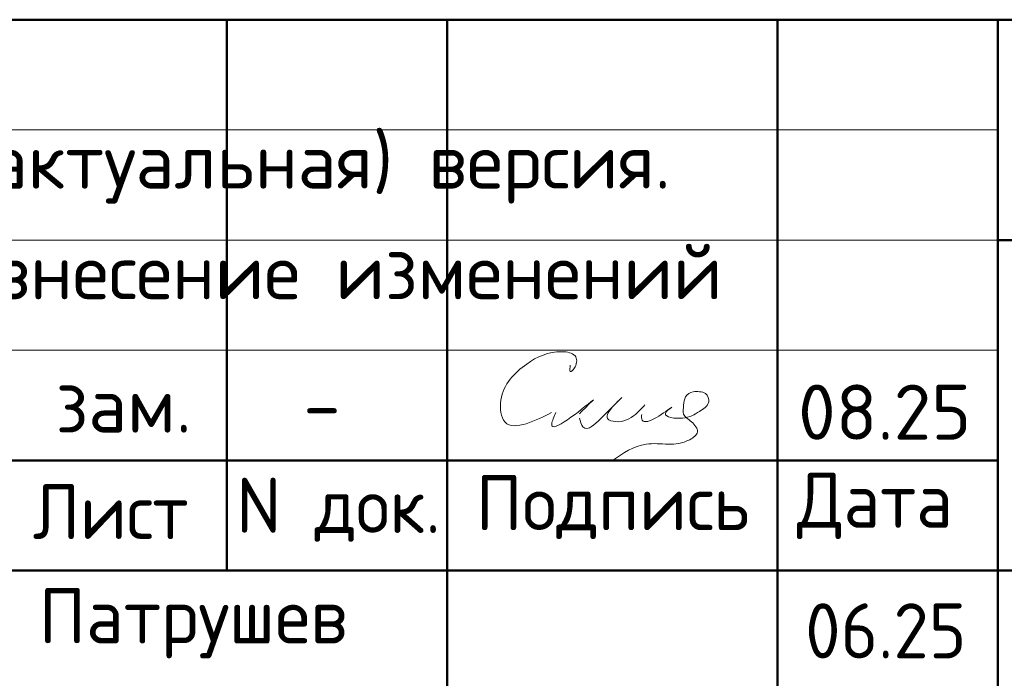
# Model space of a CAD drawing. Header units: millimetres. Extents: x 0 to 50400, y -93 to 35640.
# Tile 5 of 9: x 30071 to 35435, y 3613 to 7200. Entities that reach past the tile are written whole.
import ezdxf

# ---------------------------------------------------------------- set-up
doc = ezdxf.new("R2010")
doc.units = ezdxf.units.MM
doc.layers.add('Standard', color=7, linetype='Continuous', lineweight=25)
doc.styles.add('ISOCPEUR', font='txt')

msp = doc.modelspace()

# ---------------------------------------------------------------- linework, layer by layer
at = {"layer": 'Standard', "color": 7, "linetype": 'Continuous', "lineweight": 50, "transparency": 33554687}
for p, q in [((27600, 7200), (49800, 7200)), ((31200, 4200), (31200, 7200)), ((32400, 600), (32400, 7200)), ((34200, 600), (34200, 7200)), ((35400, 600), (35400, 7200)), ((35400, 6000), (49800, 6000)), ((27600, 4800), (35400, 4800)), ((27600, 4800), (35400, 4800)), ((27600, 4200), (35400, 4200)), ((27600, 4200), (35400, 4200)), ((35400, 4200), (49800, 4200))]:
    msp.add_line(p, q, dxfattribs=at)
at = {"layer": 'Standard', "color": 7, "linetype": 'Continuous', "lineweight": 13, "transparency": 33554687}
for p, q in [((27600, 6600), (35400, 6600)), ((27600, 6000), (35400, 6000)), ((27600, 5400), (35400, 5400))]:
    msp.add_line(p, q, dxfattribs=at)
at = {"layer": 'Standard', "color": 250, "linetype": 'Continuous', "lineweight": 18, "true_color": 0x2d2d2d, "transparency": 33554687}
for points, start_tangent, end_tangent in [([(33071, 5319.2), (33071, 5283.2), (33096.5, 5308.6), (33096.5, 5368.6), (33025.9, 5391.7), (32833.2, 5324.4), (32693.3, 5128.3), (32715.5, 5008.1), (32967.8, 5059.7)], (-0.002121, -0.014264), (0.012144, 0.006193)), ([(33120.8, 5029.9), (33139, 4982.6), (33265.8, 5056.5), (33350.6, 5141.3), (33308.2, 5098.9), (33274.3, 5027.1), (33317.4, 5010.7), (33425.9, 5050.6), (33476.8, 5101.5)], (0.003, -0.011121), (0.006762, 0.007385)), ([(33623.2, 5089.1), (33589.3, 5055.2), (33682.7, 5029.7), (33774.2, 5066.9), (33825.1, 5117.8), (33807.5, 5163.6), (33775.5, 5173.7), (33739.5, 5173.7), (33698.9, 5145.4), (33688.2, 5100.4), (33688.2, 5052.4), (33730.7, 5010), (33763.6, 4954.9), (33721.2, 4912.5), (33603.5, 4888.2), (33483.5, 4888.2), (33301.6, 4800)], (-0.010143, -0.007596), (-0.008643, -0.005847)), ([(32991.8, 5059.7), (32969.7, 4997.6), (33197.2, 5130.3)], (-0.004545, -0.010871), (0.01343, 0.010823)), ([(33476.8, 5101.5), (33474.3, 5098.8), (33437.2, 5060.6), (33412, 5039.7), (33389.6, 5025.8), (33368.5, 5016.7), (33347.9, 5011.7), (33327.2, 5010.2), (33306.3, 5012.2), (33289.6, 5016.8), (33279.6, 5022), (33274.4, 5026.9), (33271.7, 5032), (33270.8, 5038.1), (33272.1, 5046.6), (33277.5, 5059.1), (33290.3, 5078), (33317.9, 5109.2), (33350.7, 5141.4), (33351.8, 5142.2), (33351.8, 5142.2), (33351.8, 5142.2), (33351.8, 5142.2), (33351.8, 5142.2), (33351.2, 5141.5), (33297.3, 5087.6), (33221, 5013.5), (33192.9, 4990.3), (33175.2, 4979.5), (33163.3, 4975.1), (33154.8, 4974.3), (33148.3, 4975.7), (33142.6, 4979.1), (33137.1, 4985.1), (33130.8, 4997.5), (33120.8, 5029.9)], (-0.006753, -0.007375), (-0.00255, 0.009682)), ([(33197.2, 5130.3), (33120.8, 5053.9)], (-0.007071, -0.007071), (-0.007071, -0.007071)), ([(33459.8, 5050.6), (33459.8, 5026.6), (33623.2, 5089.1)], (-0.000563, -0.010819), (0.013445, 0.009544))]:
    msp.add_spline(points, degree=3, dxfattribs=dict(at, start_tangent=start_tangent, end_tangent=end_tangent))

# ---------------------------------------------------------------- texts
at = {"layer": 'Standard', "color": 7, "linetype": 'Continuous', "lineweight": 18, "transparency": 33554687, "insert": (19979.9, 6580), "char_height": 300, "width": 13865.25, "attachment_point": 1, "line_spacing_factor": 1.204819}
msp.add_mtext('\\A1;{\\fISOCPEUR|i0|b0;\\H300.000000;\\W1.000000;\\C7;В выделенной области представлена замененная ( актуальная) версия.}\\P{\\fISOCPEUR|i0|b0;\\H300.000000;\\W1.000000;\\C7;Содержание изменения см. в листе разрешения на внесение изменений}\\P', dxfattribs=at)
at = {"layer": 'Standard', "color": 7, "linetype": 'Continuous', "lineweight": 25, "transparency": 33554687, "char_height": 300, "style": 'ISOCPEUR'}
for s, insert, width, attachment_point in [('\\A1;{\\fISOCPEUR|i0|b0;\\H300.000000;\\W1.000000;\\C7;08.25}\\P', (34783.4, 5212.5), 1070.909, 2), ('\\A1;{\\fISOCPEUR|i0|b0;\\H300.000000;\\W1.000000;\\C7;зам.}\\P', (30638.1, 5251.2), 904.091, 2), ('\\A1;{\\fISOCPEUR|i0|b0;\\H300.000000;\\W1.000000;\\C7;-}\\P', (31718.1, 5251.2), 326.667, 2), ('\\W0.94;Лист', (30143, 4371.4), 1040.312, 7), ('\\W0.96;Подпись', (32555.3, 4371.4), 1613.136, 7), ('\\W0.94;Дата', (34305.2, 4371.4), 1161.283, 7), ('\\W0.95;N док.', (31251, 4356.8), 1281.75, 7), ('\\W0.94;06.25', (34350.1, 3721.5), 1070.015, 7), ('\\W0.97;Патрушев', (30175.3, 3721.5), 2004.223, 7)]:
    msp.add_mtext(s, dxfattribs=dict(at, insert=insert, width=width, attachment_point=attachment_point))

doc.saveas('drawing.dxf')
